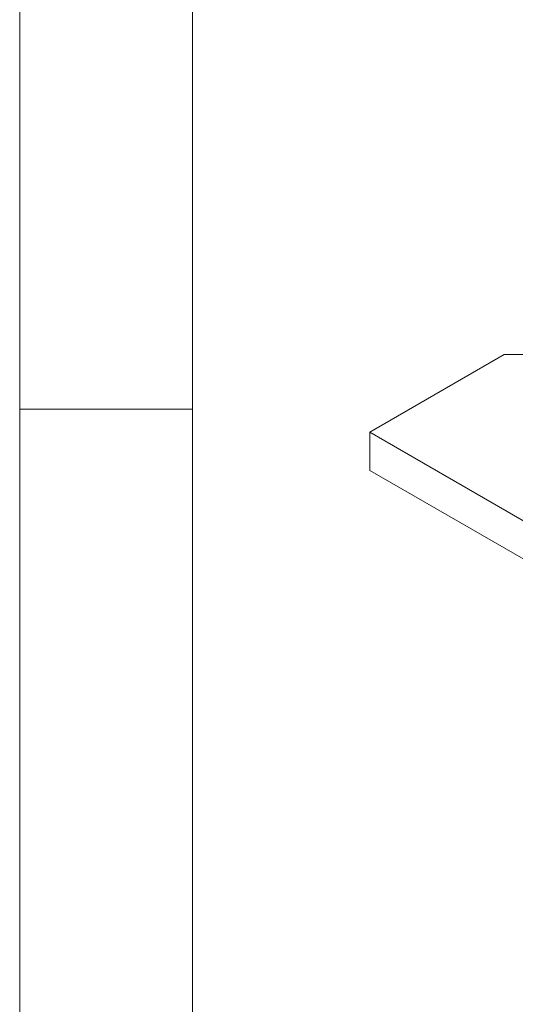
# Model space of a CAD drawing. Header units: inches. Extents: x 0.2 to 16.3, y 0.2 to 11.5.
# Tile 2 of 69: x 0.197 to 0.761, y 1.232 to 2.353. Entities that reach past the tile are written whole.
import ezdxf

# ---------------------------------------------------------------- set-up
doc = ezdxf.new("R2010")
doc.units = ezdxf.units.IN
doc.header["$MEASUREMENT"] = 0

msp = doc.modelspace()

# ---------------------------------------------------------------- linework, layer by layer
at = {"color": 7, "linetype": 'Continuous', "lineweight": 0}
for p, q in [((0.1969, 11.4961), (0.1969, 0.1969)), ((0.3937, 11.2992), (0.3937, 0.3937)), ((0.3937, 1.9094), (0.1969, 1.9094))]:
    msp.add_line(p, q, dxfattribs=at)
at = {"color": 7, "linetype": 'Continuous', "lineweight": 15}
for p, q in [((0.7488, 1.9717), (0.5956, 1.8832)), ((0.8054, 1.9717), (0.7488, 1.9717)), ((0.5956, 1.8832), (2.9526, 0.5226)), ((0.5956, 1.8397), (0.5956, 1.8832)), ((0.5956, 1.8397), (2.9526, 0.479))]:
    msp.add_line(p, q, dxfattribs=at)

doc.saveas('drawing.dxf')
